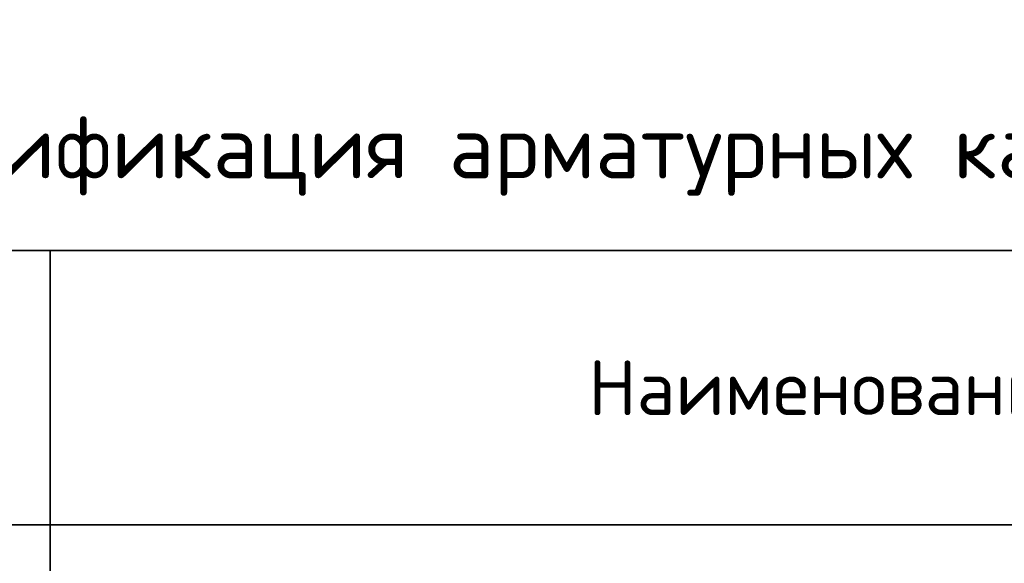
# Model space of a CAD drawing. Header units: metres. Extents: x -38 to 93, y -15 to 21.
# Tile 158 of 194: x 74.22 to 79.61, y 13.53 to 16.5. Entities that reach past the tile are written whole.
import ezdxf

# ---------------------------------------------------------------- set-up
doc = ezdxf.new("R2010")
doc.units = ezdxf.units.M
doc.styles.add('ISOCPEUR', font='txt')

msp = doc.modelspace()

# ---------------------------------------------------------------- linework, layer by layer
at = {"color": 7, "linetype": 'Continuous', "lineweight": 35, "transparency": 33554687}
for p, q in [((86.3869, 15.2385), (67.8869, 15.2385)), ((74.3869, 15.2385), (74.3869, 13.7385)), ((86.3869, 13.7385), (67.8869, 13.7385)), ((74.3869, 13.7385), (74.3869, 12.9385))]:
    msp.add_line(p, q, dxfattribs=at)
at = {"color": 7, "linetype": 'Continuous', "lineweight": 13, "transparency": 33554687}
msp.add_line((67.8869, 13.7385), (86.3869, 13.7385), dxfattribs=at)

# ---------------------------------------------------------------- texts
at = {"color": 7, "linetype": 'Continuous', "lineweight": 35, "transparency": 33554687, "style": 'ISOCPEUR'}
for s, insert, char_height, width, attachment_point in [('\\A1;{\\fISOCPEUR|i0|b0;\\H0.350000;\\W1.000000;\\C7;Спецификация арматурных каркасов}\\P', (77.1369, 15.5385), 0.35, 8.363517, 8), ('\\A1;{\\fISOCPEUR|i0|b0;\\H0.300000;\\W1.000000;\\C7;Наименование}\\P', (78.7042, 14.4885), 0.3, 2.786667, 5)]:
    msp.add_mtext(s, dxfattribs=dict(at, insert=insert, char_height=char_height, width=width, attachment_point=attachment_point))

doc.saveas('drawing.dxf')
